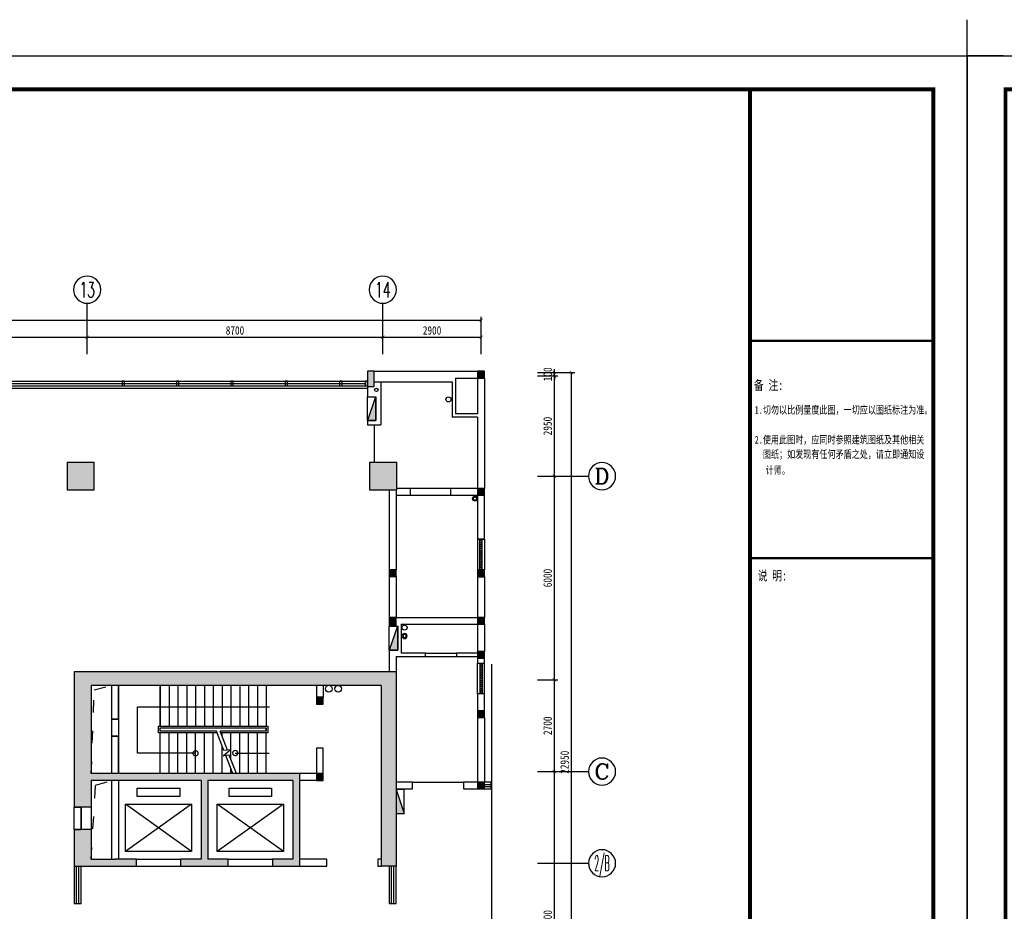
# Model space of a CAD drawing. Header units: millimetres. Extents: x -539149 to -534375, y 505028 to 505469.
# Tile 12 of 135: x -538229 to -537939, y 505207 to 505469. Entities that reach past the tile are written whole.
import ezdxf
from ezdxf.enums import TextEntityAlignment as Align

# ---------------------------------------------------------------- set-up
doc = ezdxf.new("R2010")
doc.units = ezdxf.units.MM
doc.header["$LTSCALE"] = 10
for name, pattern in [('ACAD_ISO03W100', [30, 12, -18]), ('CONTINOUS', [0]), ('DASH', [0.35, 0.25, -0.1])]:
    doc.linetypes.add(name, pattern=pattern)
doc.layers.get('Defpoints').update_dxf_attribs({"color": 8})
for name, color, linetype in [('-排水立管', 41, 'Continuous'), ('-消火栓', 242, 'Continuous'), ('-雨水立管', 113, 'Continuous'), ('A-建筑-原墙体', 2, 'Continuous'), ('A-建筑-柱子、剪力墙', 251, 'Continuous'), ('A-建筑-楼梯', 9, 'Continuous'), ('A-建筑-窗户', 4, 'Continuous'), ('A-建筑-轴号', 3, 'Continuous'), ('A2图框$0$E-图框', 100, 'Continuous'), ('AXIS_TEXT', 50, 'Continuous'), ('B-平面-家具L', 30, 'Continuous'), ('B-平面-尺寸', 8, 'Continuous'), ('B-平面-门洞线', 8, 'Continuous'), ('E-填充', 251, 'Continuous'), ('WINDOW', 12, 'Continuous'), ('水管', 8, 'Continuous')]:
    doc.layers.add(name, color=color, linetype=linetype)
doc.layers.add('A-批量打印图层', color=251, linetype='Continuous', plot=False)
doc.layers.add('A2图框$0$图框外线', color=1, linetype='Continuous', plot=False)
doc.styles.add('_TCH_AXIS', font='COMPLEX', dxfattribs={"bigfont": 'GBCBIG'})
doc.styles.add('A2图框$0$宋体', font='txt', dxfattribs={"width": 0.75})
doc.styles.add('CCD_DIM', font='txt', dxfattribs={"width": 0.8})
doc.styles.add('COMPLEX', font='COMPLEX')
doc.styles.add('TXT', font='gbenor.shx', dxfattribs={"width": 0.7})
doc.dimstyles.new('1-1', dxfattribs={"dimscale": 0, "dimtxt": 2.5, "dimasz": 1, "dimexe": 1, "dimexo": 1, "dimgap": 0.75, "dimtad": 1, "dimdec": 0, "dimrnd": 0.005, "dimzin": 0, "dimdsep": 46, "dimtxsty": 'CCD_DIM', "dimblk": 'ARCHTICK', "dimcen": 0.13, "dimclrd": 44, "dimclre": 44, "dimclrt": 50, "dimadec": 0, "dimazin": 0, "dimtfac": 1, "dimtdec": 0, "dimtix": 1, "dimtmove": 2, "dimatfit": 3, "dimldrblk": 'HBA_Leader_Dot', "dimfxl": 5, "dimfxlon": 1, "dimtvp": 1, "dimtolj": 1, "dimtzin": 0, "dimarcsym": 0})
doc.dimstyles.new('HAHD-1', dxfattribs={"dimtxt": 2.5, "dimasz": 2, "dimexe": 1, "dimexo": 0, "dimgap": 0.3, "dimtad": 1, "dimdec": 0, "dimzin": 0, "dimdsep": 46, "dimtxsty": 'TXT', "dimblk": 'DOTSMALL', "dimcen": 0.09, "dimclrd": 8, "dimclre": 8, "dimclrt": 256, "dimadec": 0, "dimazin": 0, "dimtfac": 1, "dimtdec": 0, "dimtix": 1, "dimtofl": 0, "dimtmove": 2, "dimatfit": 3, "dimldrblk": 'DOTSMALL', "dimfxl": 1, "dimtolj": 1, "dimtzin": 0, "dimarcsym": 0})

# ---------------------------------------------------------------- blocks, each defined once
blk = doc.blocks.new('A2图框')
at = {"layer": 'A2图框$0$E-图框', "color": 4, "const_width": 1.13}
blk.add_lwpolyline([(-363.4, 295.3), (209.38, 295.3), (209.38, -104.9), (-363.4, -104.9)], close=True, dxfattribs=at)
at = {"layer": 'A2图框$0$E-图框', "color": 4}
for points, const_width in [([(155.38, 295.3), (155.38, -104.9)], 1.13), ([(155.38, 221.23), (209.38, 221.23)], 0.707), ([(155.38, 157.24), (209.38, 157.24)], 0.707)]:
    blk.add_lwpolyline(points, dxfattribs=dict(at, const_width=const_width))
at = {"layer": 'A2图框$0$图框外线', "color": 1}
for points in [[(-385.32, 305.2), (-374.72, 305.2), (-374.72, 315.8)], [(229.89, 305.2), (219.28, 305.2), (219.28, 315.8)]]:
    blk.add_lwpolyline(points, dxfattribs=at)
blk.add_lwpolyline([(-374.72, 305.2), (219.28, 305.2), (219.28, -114.8), (-374.72, -114.8)], close=True, dxfattribs=at)
blk.add_lwpolyline([(-374.72, 305.2), (219.28, 305.2), (219.28, -114.8), (-374.72, -114.8)], close=True, dxfattribs=at)
blk.add_lwpolyline([(-374.72, 305.2), (219.28, 305.2), (219.28, -114.8), (-374.72, -114.8)], close=True, dxfattribs=at)
at = {"layer": 'A2图框$0$E-图框', "color": 4, "linetype": 'Continuous', "style": 'A2图框$0$宋体', "width": 0.75}
for s, height, p in [('备 注:', 2.828, (156.54, 206.76)), ('1.切勿以比例量度此图，一切应以图纸标注为准。', 2.2626, (156.77, 199.76)), ('2.使用此图时，应同时参照建筑图纸及其他相关', 2.2626, (156.77, 190.97)), ('  图纸；如发现有任何矛盾之处，请立即通知设', 2.2626, (156.77, 186.71)), ('计师。', 2.263, (160.02, 182)), ('说 明:', 2.828, (157.67, 150.68))]:
    blk.add_text(s, height=height, dxfattribs=at).set_placement(p)
blk = doc.blocks.new('$TwtSys$00000434')
for p, q in [((-0.5, 0.5), (-0.5, -0.5)), ((-0.5, -0.5), (0.5, 0.5)), ((0.5, 0.5), (-0.5, 0.5)), ((0.5, -0.5), (0.5, 0.5)), ((-0.5, -0.5), (0.5, -0.5))]:
    blk.add_line(p, q)
blk.add_solid([(0.5, -0.5), (0.5, 0.5), (-0.5, -0.5)])
blk = doc.blocks.new('YL')
at = {"layer": '水管'}
for radius in [75, 50]:
    blk.add_circle((0, 0), radius, dxfattribs=at)
blk = doc.blocks.new('WL')
at = {"layer": '-排水立管'}
for radius in [75, 50]:
    blk.add_circle((0, 0), radius, dxfattribs=at)
blk = doc.blocks.new('_ArchTick')
at = {"color": 0, "linetype": 'ByBlock', "const_width": 0.15}
blk.add_lwpolyline([(-0.5, -0.5), (0.5, 0.5)], dxfattribs=at)
blk = doc.blocks.new('HBA_Leader_Dot')
at = {"color": 0, "linetype": 'ByBlock'}
blk.add_line((-5, 0), (-10, 0), dxfattribs=at)
at = {"color": 0, "linetype": 'ByBlock', "const_width": 5}
blk.add_lwpolyline([(-2.5, 0, 1), (2.5, 0, 1)], format="xyb", close=True, dxfattribs=at)
blk = doc.blocks.new('*D789')
at = {"layer": 'B-平面-尺寸', "color": 44, "lineweight": -2, "ltscale": 0.01, "transparency": 16777216}
for p, q in [((-538076.39, 505365.2), (-538070.39, 505365.2)), ((-538076.39, 505364.2), (-538070.39, 505364.2)), ((-538071.39, 505365.2), (-538071.39, 505366.2)), ((-538071.39, 505364.2), (-538071.39, 505365.2)), ((-538071.39, 505364.2), (-538071.39, 505363.2))]:
    blk.add_line(p, q, dxfattribs=at)
at = {"layer": 'Defpoints', "color": 0, "ltscale": 0.01, "transparency": 16777216}
for p in [(-538081.39, 505365.2), (-538081.39, 505364.2), (-538071.39, 505365.2)]:
    blk.add_point(p, dxfattribs=at)
at = {"layer": 'B-平面-尺寸', "color": 44, "lineweight": -2, "ltscale": 0.01, "transparency": 16777216}
for p, rotation in [((-538071.39, 505365.2), 270), ((-538071.39, 505364.2), 90)]:
    blk.add_blockref('_ArchTick', p, dxfattribs=dict(at, rotation=rotation))
at = {"layer": 'B-平面-尺寸', "color": 50, "ltscale": 0.01, "transparency": 16777216, "insert": (-538073.39, 505364.7), "char_height": 2.5, "attachment_point": 5, "rotation": 90, "style": 'CCD_DIM'}
blk.add_mtext('\\A1;100', dxfattribs=at)
blk = doc.blocks.new('_FZH')
at = {"layer": 'A-建筑-原墙体'}
blk.add_lwpolyline([(-0.5, -0.5), (0.5, -0.5), (0.5, 0.5), (-0.5, 0.5)], close=True, dxfattribs=at)
at = {"layer": 'A-建筑-柱子、剪力墙'}
blk.add_solid([(-0.5, -0.5), (0.5, -0.5), (-0.5, 0.5), (0.5, 0.5)], dxfattribs=at)
blk = doc.blocks.new('_DOTSMALL')
at = {"color": 0, "linetype": 'ByBlock', "const_width": 0.5}
blk.add_lwpolyline([(-0.0625, 0, 1), (0.0625, 0, 1)], format="xyb", close=True, dxfattribs=at)
blk = doc.blocks.new('_AXISO')
blk.add_circle((0, 0), 0.5)
at = {"layer": 'AXIS_TEXT', "style": 'COMPLEX', "width": 1.041667}
blk.add_attdef('A', text='', height=0.56, dxfattribs=at).set_placement((-0.25, -0.28), (0.25, -0.28), align=Align.FIT)

msp = doc.modelspace()

# ---------------------------------------------------------------- hatches: boundary and pattern name
at = {"layer": 'E-填充', "ltscale": 0.01}
for points in [[(-538126.416, 505365.599), (-538126.416, 505361.099), (-538124.416, 505361.099), (-538124.416, 505365.599)], [(-538094.016, 505365.599), (-538094.016, 505363.599), (-538092.016, 505363.599), (-538092.016, 505365.599)], [(-538094.016, 505331.099), (-538094.016, 505329.099), (-538092.016, 505329.099), (-538092.016, 505331.099)], [(-538120.016, 505307.103), (-538120.016, 505305.103), (-538118.016, 505305.103), (-538118.016, 505307.103)], [(-538094.016, 505307.097), (-538094.016, 505305.097), (-538092.016, 505305.097), (-538092.016, 505307.097)], [(-538120.016, 505293.099), (-538120.016, 505290.499), (-538118.016, 505290.499), (-538118.016, 505293.099)], [(-538094.016, 505293.099), (-538094.016, 505291.099), (-538092.016, 505291.099), (-538092.016, 505293.099)], [(-538094.016, 505283.099), (-538094.016, 505281.099), (-538092.016, 505281.099), (-538092.016, 505283.099)], [(-538207.716, 505273.099), (-538212.716, 505277.099), (-538212.716, 505246.099), (-538209.383, 505246.099), (-538207.716, 505247.099)], [(-538200.716, 505273.099), (-538200.716, 505277.099), (-538212.716, 505277.099), (-538207.716, 505273.099)], [(-538118.016, 505273.099), (-538118.016, 505277.099), (-538201.416, 505277.099), (-538201.416, 505273.099)], [(-538122.423, 505273.099), (-538122.41, 505219.899), (-538118.016, 505219.899), (-538118.029, 505273.099)], [(-538141.416, 505269.599), (-538141.416, 505267.599), (-538139.416, 505267.599), (-538139.416, 505269.599)], [(-538094.016, 505265.599), (-538094.016, 505263.599), (-538092.016, 505263.599), (-538092.016, 505265.599)], [(-538209.383, 505246.099), (-538212.716, 505246.099), (-538212.716, 505237.199), (-538207.716, 505237.199), (-538207.716, 505245.099)], [(-538200.716, 505245.099), (-538200.716, 505247.099), (-538207.716, 505247.099), (-538209.383, 505246.099), (-538207.716, 505245.099)], [(-538174.416, 505245.765), (-538174.416, 505247.099), (-538201.416, 505247.099), (-538201.416, 505245.099), (-538175.416, 505245.099)], [(-538174.417, 505245.765), (-538175.416, 505245.099), (-538175.416, 505221.899), (-538174.416, 505221.232), (-538173.416, 505221.899), (-538173.416, 505245.099)], [(-538148.416, 505245.099), (-538146.416, 505247.099), (-538174.416, 505247.099), (-538174.416, 505245.765), (-538173.416, 505245.099)], [(-538146.416, 505247.099), (-538148.416, 505245.099), (-538148.416, 505221.899), (-538146.416, 505219.899)], [(-538141.416, 505247.099), (-538141.416, 505245.099), (-538139.416, 505245.099), (-538139.416, 505247.099)], [(-538094.016, 505244.599), (-538094.016, 505242.599), (-538092.016, 505242.599), (-538092.016, 505244.599)], [(-538212.716, 505230.699), (-538212.716, 505219.899), (-538207.716, 505221.899), (-538207.716, 505230.699)], [(-538207.716, 505221.899), (-538212.716, 505219.899), (-538200.716, 505219.899), (-538200.716, 505221.899)], [(-538201.416, 505219.899), (-538194.416, 505219.899), (-538194.416, 505221.899), (-538201.416, 505221.899)], [(-538175.416, 505221.899), (-538181.416, 505221.899), (-538181.416, 505219.899), (-538174.416, 505219.899), (-538174.416, 505221.232)], [(-538174.416, 505219.899), (-538167.416, 505219.899), (-538167.416, 505221.899), (-538173.416, 505221.899), (-538174.416, 505221.232)], [(-538148.416, 505221.899), (-538154.416, 505221.899), (-538154.416, 505219.899), (-538146.416, 505219.899)]]:
    msp.add_hatch(color=256, dxfattribs=at).paths.add_polyline_path(points)

# ---------------------------------------------------------------- linework, layer by layer
at = {"color": 8, "ltscale": 0.005}
msp.add_line((-538194.123, 505266.75, 0.069), (-538155.212, 505266.75, 0.069), dxfattribs=at)
at = {"ltscale": 0.01}
msp.add_line((-538207.716, 505237.199, 0.069), (-538207.716, 505230.699, 0.069), dxfattribs=at)
at = {"color": 8, "linetype": 'ACAD_ISO03W100', "ltscale": 0.03, "elevation": 0.069}
for points in [[(-538207.716, 505247.099), (-538206.872, 505271.824), (-538201.716, 505273.099)], [(-538207.716, 505221.899), (-538206.478, 505243.692), (-538201.716, 505245.099)]]:
    msp.add_lwpolyline(points, dxfattribs=at)
at = {"layer": 'A-建筑-原墙体', "ltscale": 0.01}
for p, q in [((-538126.416, 505365.599, 0.069), (-538126.416, 505361.099, 0.069)), ((-538124.416, 505365.599, 0.069), (-538126.416, 505365.599, 0.069)), ((-538124.416, 505365.599, 0.069), (-538100.916, 505365.599, 0.069)), ((-538124.416, 505361.099, 0.069), (-538124.416, 505365.599, 0.069)), ((-538100.916, 505365.599, 0.069), (-538094.016, 505365.599, 0.069)), ((-538094.016, 505365.599, 0.069), (-538094.016, 505363.599, 0.069)), ((-538092.016, 505365.599, 0.069), (-538094.016, 505365.599, 0.069)), ((-538092.016, 505363.599, 0.069), (-538092.016, 505365.599, 0.069)), ((-538126.416, 505361.099, 0.069), (-538124.416, 505361.099, 0.069)), ((-538126.416, 505361.099, 0.069), (-538126.416, 505358.099, 0.069)), ((-538124.416, 505362.499, 0.069), (-538101.516, 505362.499, 0.069)), ((-538122.516, 505362.499, 0.069), (-538122.516, 505349.799, 0.069)), ((-538101.516, 505362.499, 0.069), (-538101.516, 505352.099, 0.069)), ((-538100.516, 505363.599, 0.069), (-538100.516, 505353.099, 0.069)), ((-538100.516, 505363.599, 0.069), (-538094.016, 505363.599, 0.069)), ((-538094.016, 505363.599, 0.069), (-538094.016, 505353.099, 0.069)), ((-538094.016, 505363.599, 0.069), (-538092.016, 505363.599, 0.069)), ((-538092.016, 505363.599, 0.069), (-538092.016, 505352.599, 0.069)), ((-538126.416, 505358.099, 0.069), (-538123.916, 505358.099, 0.069)), ((-538123.916, 505358.099, 0.069), (-538123.916, 505351.099, 0.069)), ((-538094.016, 505353.099, 0.069), (-538100.516, 505353.099, 0.069)), ((-538092.016, 505352.599, 0.069), (-538092.016, 505331.099, 0.069)), ((-538126.416, 505351.099, 0.069), (-538123.916, 505351.099, 0.069)), ((-538126.416, 505351.099, 0.069), (-538126.416, 505349.799, 0.069)), ((-538126.416, 505349.799, 0.069), (-538122.516, 505349.799, 0.069)), ((-538094.016, 505352.099, 0.069), (-538101.516, 505352.099, 0.069)), ((-538094.016, 505352.099, 0.069), (-538094.016, 505331.099, 0.069)), ((-538120.016, 505330.699, 0.069), (-538120.016, 505307.103, 0.069)), ((-538118.016, 505330.699, 0.069), (-538118.016, 505307.103, 0.069)), ((-538118.016, 505329.099, 0.069), (-538113.716, 505329.099, 0.069)), ((-538113.716, 505331.099, 0.069), (-538117.816, 505331.099, 0.069)), ((-538113.716, 505329.099, 0.069), (-538113.716, 505331.099, 0.069)), ((-538094.016, 505331.099, 0.069), (-538102.016, 505331.099, 0.069)), ((-538102.016, 505331.099, 0.069), (-538102.016, 505329.099, 0.069)), ((-538102.016, 505329.099, 0.069), (-538094.016, 505329.099, 0.069)), ((-538094.016, 505331.099, 0.069), (-538094.016, 505329.099, 0.069)), ((-538092.016, 505331.099, 0.069), (-538094.016, 505331.099, 0.069)), ((-538094.016, 505329.099, 0.069), (-538094.016, 505316.097, 0.069)), ((-538094.016, 505329.099, 0.069), (-538092.016, 505329.099, 0.069)), ((-538092.016, 505329.099, 0.069), (-538092.016, 505331.099, 0.069)), ((-538092.016, 505316.097, 0.069), (-538092.016, 505329.099, 0.069)), ((-538094.016, 505316.097, 0.069), (-538092.016, 505316.097, 0.069)), ((-538120.016, 505307.103, 0.069), (-538120.016, 505305.103, 0.069)), ((-538118.016, 505307.103, 0.069), (-538120.016, 505307.103, 0.069)), ((-538118.016, 505305.103, 0.069), (-538118.016, 505307.103, 0.069)), ((-538094.016, 505307.097, 0.069), (-538094.016, 505305.097, 0.069)), ((-538092.016, 505307.097, 0.069), (-538094.016, 505307.097, 0.069)), ((-538092.016, 505305.097, 0.069), (-538092.016, 505307.097, 0.069)), ((-538120.016, 505305.103, 0.069), (-538118.016, 505305.103, 0.069)), ((-538120.016, 505305.103, 0.069), (-538120.016, 505293.099, 0.069)), ((-538118.016, 505305.103, 0.069), (-538118.016, 505293.099, 0.069)), ((-538094.016, 505305.097, 0.069), (-538092.016, 505305.097, 0.069)), ((-538094.016, 505305.097, 0.069), (-538094.016, 505293.099, 0.069)), ((-538092.016, 505305.097, 0.069), (-538092.016, 505293.099, 0.069)), ((-538120.016, 505293.099, 0.069), (-538120.016, 505290.499, 0.069)), ((-538118.016, 505293.099, 0.069), (-538120.016, 505293.099, 0.069)), ((-538118.016, 505293.099, 0.069), (-538117.016, 505293.099, 0.069)), ((-538118.016, 505290.499, 0.069), (-538118.016, 505293.099, 0.069)), ((-538117.016, 505293.099, 0.069), (-538094.016, 505293.099, 0.069)), ((-538094.016, 505293.099, 0.069), (-538094.016, 505291.099, 0.069)), ((-538092.016, 505293.099, 0.069), (-538094.016, 505293.099, 0.069)), ((-538092.016, 505291.099, 0.069), (-538092.016, 505293.099, 0.069)), ((-538120.016, 505290.499, 0.069), (-538118.016, 505290.499, 0.069)), ((-538118.016, 505290.499, 0.069), (-538117.516, 505290.499, 0.069)), ((-538117.516, 505290.499, 0.069), (-538117.516, 505283.499, 0.069)), ((-538116.516, 505291.099, 0.069), (-538116.516, 505282.573, 0.069)), ((-538116.516, 505291.099, 0.069), (-538094.016, 505291.099, 0.069)), ((-538094.016, 505291.099, 0.069), (-538094.016, 505283.099, 0.069)), ((-538094.016, 505291.099, 0.069), (-538092.016, 505291.099, 0.069)), ((-538092.016, 505291.099, 0.069), (-538092.016, 505283.099, 0.069)), ((-538120.016, 505283.499, 0.069), (-538117.516, 505283.499, 0.069)), ((-538120.016, 505283.499, 0.069), (-538120.016, 505277.099, 0.069)), ((-538094.016, 505283.099, 0.069), (-538094.016, 505281.099, 0.069)), ((-538092.016, 505283.099, 0.069), (-538094.016, 505283.099, 0.069)), ((-538092.016, 505281.099, 0.069), (-538092.016, 505283.099, 0.069)), ((-538118.016, 505281.573, 0.069), (-538116.516, 505281.573, 0.069)), ((-538118.016, 505281.573, 0.069), (-538118.016, 505277.099, 0.069)), ((-538109.355, 505282.573, 0.069), (-538116.516, 505282.573, 0.069)), ((-538116.516, 505281.573, 0.069), (-538109.355, 505281.573, 0.069)), ((-538109.355, 505281.573, 0.069), (-538109.355, 505282.573, 0.069)), ((-538094.016, 505282.573, 0.069), (-538100.178, 505282.573, 0.069)), ((-538100.178, 505282.573, 0.069), (-538100.178, 505281.573, 0.069)), ((-538100.178, 505281.573, 0.069), (-538094.016, 505281.573, 0.069)), ((-538094.016, 505281.099, 0.069), (-538092.016, 505281.099, 0.069)), ((-538094.016, 505281.099, 0.069), (-538094.016, 505279.599, 0.069)), ((-538092.016, 505279.599, 0.069), (-538092.016, 505281.099, 0.069)), ((-538212.716, 505277.099, 0.069), (-538212.716, 505237.199, 0.069)), ((-538140.416, 505277.099, 0.069), (-538212.716, 505277.099, 0.069)), ((-538118.016, 505277.099, 0.069), (-538140.416, 505277.099, 0.069)), ((-538118.016, 505277.099, 0.069), (-538118.016, 505243.599, 0.069)), ((-538207.716, 505273.099, 0.069), (-538207.716, 505247.099, 0.069)), ((-538200.716, 505273.099, 0.069), (-538207.716, 505273.099, 0.069)), ((-538201.716, 505273.099, 0.069), (-538201.716, 505263.099, 0.069)), ((-538140.416, 505273.099, 0.069), (-538200.716, 505273.099, 0.069)), ((-538199.716, 505263.099, 0.069), (-538199.716, 505273.099, 0.069)), ((-538141.416, 505273.099, 0.069), (-538141.416, 505269.599, 0.069)), ((-538122.416, 505273.099, 0.069), (-538140.416, 505273.099, 0.069)), ((-538139.416, 505273.099, 0.069), (-538139.416, 505269.599, 0.069)), ((-538122.416, 505273.099, 0.069), (-538122.416, 505243.599, 0.069)), ((-538141.416, 505269.599, 0.069), (-538141.416, 505267.599, 0.069)), ((-538139.416, 505269.599, 0.069), (-538141.416, 505269.599, 0.069)), ((-538139.416, 505267.599, 0.069), (-538139.416, 505269.599, 0.069)), ((-538094.016, 505270.599, 0.069), (-538094.016, 505265.599, 0.069)), ((-538092.016, 505265.599, 0.069), (-538092.016, 505270.599, 0.069)), ((-538141.416, 505267.599, 0.069), (-538139.416, 505267.599, 0.069)), ((-538094.016, 505265.599, 0.069), (-538094.016, 505263.599, 0.069)), ((-538092.016, 505265.599, 0.069), (-538094.016, 505265.599, 0.069)), ((-538092.016, 505263.599, 0.069), (-538092.016, 505265.599, 0.069)), ((-538201.716, 505263.099, 0.069), (-538199.716, 505263.099, 0.069)), ((-538094.016, 505263.599, 0.069), (-538092.016, 505263.599, 0.069)), ((-538094.016, 505263.599, 0.069), (-538094.016, 505244.599, 0.069)), ((-538092.016, 505263.599, 0.069), (-538092.016, 505244.599, 0.069)), ((-538199.716, 505258.099, 0.069), (-538201.716, 505258.099, 0.069)), ((-538201.716, 505258.099, 0.069), (-538201.716, 505247.099, 0.069)), ((-538199.716, 505247.099, 0.069), (-538199.716, 505258.099, 0.069)), ((-538139.416, 505254.599, 0.069), (-538141.416, 505254.599, 0.069)), ((-538141.416, 505254.599, 0.069), (-538141.416, 505247.099, 0.069)), ((-538139.416, 505247.099, 0.069), (-538139.416, 505254.599, 0.069)), ((-538200.716, 505247.099, 0.069), (-538207.716, 505247.099, 0.069)), ((-538200.716, 505245.099, 0.069), (-538207.716, 505245.099, 0.069)), ((-538207.716, 505245.099, 0.069), (-538207.716, 505237.199, 0.069)), ((-538201.716, 505245.099, 0.069), (-538201.716, 505221.899, 0.069)), ((-538174.416, 505247.099, 0.069), (-538200.716, 505247.099, 0.069)), ((-538175.416, 505245.099, 0.069), (-538200.716, 505245.099, 0.069)), ((-538199.716, 505245.099, 0.069), (-538199.716, 505221.899, 0.069)), ((-538175.416, 505245.099, 0.069), (-538175.416, 505221.899, 0.069)), ((-538146.416, 505247.099, 0.069), (-538174.416, 505247.099, 0.069)), ((-538173.416, 505245.099, 0.069), (-538173.416, 505221.899, 0.069)), ((-538148.416, 505245.099, 0.069), (-538173.416, 505245.099, 0.069)), ((-538148.416, 505245.099, 0.069), (-538148.416, 505221.899, 0.069)), ((-538146.416, 505247.099, 0.069), (-538146.416, 505219.899, 0.069)), ((-538141.416, 505247.099, 0.069), (-538146.416, 505247.099, 0.069)), ((-538141.416, 505245.099, 0.069), (-538146.416, 505245.099, 0.069)), ((-538141.416, 505247.099, 0.069), (-538141.416, 505245.099, 0.069)), ((-538139.416, 505247.099, 0.069), (-538141.416, 505247.099, 0.069)), ((-538141.416, 505245.099, 0.069), (-538139.416, 505245.099, 0.069)), ((-538139.416, 505245.099, 0.069), (-538139.416, 505247.099, 0.069)), ((-538122.416, 505243.599, 0.069), (-538122.416, 505219.899, 0.069)), ((-538113.173, 505244.599, 0.069), (-538118.016, 505244.599, 0.069)), ((-538118.016, 505243.599, 0.069), (-538118.016, 505219.899, 0.069)), ((-538118.016, 505242.599, 0.069), (-538113.173, 505242.599, 0.069)), ((-538113.173, 505242.599, 0.069), (-538113.173, 505244.599, 0.069)), ((-538094.016, 505244.599, 0.069), (-538098.173, 505244.599, 0.069)), ((-538098.173, 505244.599, 0.069), (-538098.173, 505242.599, 0.069)), ((-538098.173, 505242.599, 0.069), (-538094.016, 505242.599, 0.069)), ((-538094.016, 505244.599, 0.069), (-538094.016, 505242.599, 0.069)), ((-538092.016, 505244.599, 0.069), (-538094.016, 505244.599, 0.069)), ((-538094.016, 505242.599, 0.069), (-538092.016, 505242.599, 0.069)), ((-538092.016, 505242.599, 0.069), (-538092.016, 505244.599, 0.069)), ((-538210.716, 505237.199, 0.069), (-538212.716, 505237.199, 0.069)), ((-538212.716, 505230.699, 0.069), (-538212.716, 505237.199, 0.069)), ((-538212.716, 505237.199, 0.069), (-538210.716, 505237.199, 0.069)), ((-538207.716, 505237.199, 0.069), (-538212.716, 505237.199, 0.069)), ((-538210.716, 505237.199, 0.069), (-538210.716, 505230.699, 0.069)), ((-538212.716, 505230.699, 0.069), (-538212.716, 505219.899, 0.069)), ((-538207.716, 505230.699, 0.069), (-538212.716, 505230.699, 0.069)), ((-538210.716, 505230.699, 0.069), (-538212.716, 505230.699, 0.069)), ((-538210.716, 505230.699, 0.069), (-538212.716, 505230.699, 0.069)), ((-538207.716, 505230.699, 0.069), (-538207.716, 505221.899, 0.069)), ((-538207.716, 505221.899, 0.069), (-538200.716, 505221.899, 0.069)), ((-538194.416, 505221.899, 0.069), (-538200.716, 505221.899, 0.069)), ((-538194.416, 505219.899, 0.069), (-538194.416, 505221.899, 0.069)), ((-538175.416, 505221.899, 0.069), (-538181.416, 505221.899, 0.069)), ((-538181.416, 505221.899, 0.069), (-538181.416, 505219.899, 0.069)), ((-538167.416, 505221.899, 0.069), (-538173.416, 505221.899, 0.069)), ((-538167.416, 505219.899, 0.069), (-538167.416, 505221.899, 0.069)), ((-538148.416, 505221.899, 0.069), (-538154.416, 505221.899, 0.069)), ((-538154.416, 505221.899, 0.069), (-538154.416, 505219.899, 0.069)), ((-538138.416, 505221.899, 0.069), (-538146.416, 505221.899, 0.069)), ((-538138.416, 505219.899, 0.069), (-538138.416, 505221.899, 0.069)), ((-538122.416, 505221.899, 0.069), (-538123.416, 505221.899, 0.069)), ((-538123.416, 505221.899, 0.069), (-538123.416, 505219.899, 0.069)), ((-538212.716, 505219.899, 0.069), (-538194.416, 505219.899, 0.069)), ((-538181.416, 505219.899, 0.069), (-538174.416, 505219.899, 0.069)), ((-538174.416, 505219.899, 0.069), (-538167.416, 505219.899, 0.069)), ((-538154.416, 505219.899, 0.069), (-538146.416, 505219.899, 0.069)), ((-538146.416, 505219.899, 0.069), (-538138.416, 505219.899, 0.069)), ((-538123.416, 505219.899, 0.069), (-538122.416, 505219.899, 0.069)), ((-538118.016, 505219.899, 0.069), (-538122.416, 505219.899, 0.069))]:
    msp.add_line(p, q, dxfattribs=at)
at = {"layer": 'A-建筑-原墙体', "color": 8, "ltscale": 0.01}
msp.add_lwpolyline([(-538089.916, 505279.376), (-538089.916, 505195.103), (-538083.281, 505193.614), (-538096.814, 505191.832), (-538089.916, 505190.644), (-538089.916, 505137.656)], dxfattribs=at)
at = {"layer": 'A-建筑-楼梯', "ltscale": 0.01}
for p, q in [((-538199.716, 505273.099, 0.069), (-538199.716, 505247.099, 0.069)), ((-538187.416, 505273.099, 0.069), (-538187.416, 505261.099, 0.069)), ((-538187.416, 505261.099, 0.069), (-538187.416, 505273.099, 0.069)), ((-538184.816, 505273.099, 0.069), (-538184.816, 505261.099, 0.069)), ((-538182.216, 505273.099, 0.069), (-538182.216, 505261.099, 0.069)), ((-538179.616, 505273.099, 0.069), (-538179.616, 505261.099, 0.069)), ((-538177.016, 505273.099, 0.069), (-538177.016, 505261.099, 0.069)), ((-538174.416, 505273.099, 0.069), (-538174.416, 505261.099, 0.069)), ((-538171.816, 505273.099, 0.069), (-538171.816, 505261.099, 0.069)), ((-538169.216, 505273.099, 0.069), (-538169.216, 505261.099, 0.069)), ((-538166.616, 505273.099, 0.069), (-538166.616, 505261.099, 0.069)), ((-538164.016, 505273.099, 0.069), (-538164.016, 505261.099, 0.069)), ((-538161.416, 505273.099, 0.069), (-538161.416, 505261.099, 0.069)), ((-538158.816, 505273.099, 0.069), (-538158.816, 505261.099, 0.069)), ((-538156.216, 505273.099, 0.069), (-538156.216, 505261.099, 0.069)), ((-538187.916, 505259.099, 0.069), (-538187.916, 505261.099, 0.069)), ((-538187.916, 505261.099, 0.069), (-538155.716, 505261.099, 0.069)), ((-538187.416, 505260.599, 0.069), (-538156.216, 505260.599, 0.069)), ((-538187.416, 505259.599, 0.069), (-538187.416, 505260.599, 0.069)), ((-538187.416, 505260.599, 0.069), (-538156.216, 505260.599, 0.069)), ((-538187.416, 505259.599, 0.069), (-538187.416, 505260.599, 0.069)), ((-538170.835, 505259.599, 0.069), (-538187.416, 505259.599, 0.069)), ((-538170.835, 505259.599, 0.069), (-538187.416, 505259.599, 0.069)), ((-538168.68, 505253.949, 0.069), (-538170.835, 505259.599, 0.069)), ((-538156.216, 505259.599, 0.069), (-538169.765, 505259.599, 0.069)), ((-538167.65, 505254.055, 0.069), (-538169.765, 505259.599, 0.069)), ((-538156.216, 505259.599, 0.069), (-538169.765, 505259.599, 0.069)), ((-538156.216, 505260.599, 0.069), (-538156.216, 505259.599, 0.069)), ((-538156.216, 505259.599, 0.069), (-538156.216, 505260.599, 0.069)), ((-538155.716, 505261.099, 0.069), (-538155.716, 505259.099, 0.069)), ((-538170.644, 505259.099, 0.069), (-538187.916, 505259.099, 0.069)), ((-538187.416, 505247.099, 0.069), (-538187.416, 505259.099, 0.069)), ((-538187.416, 505247.099, 0.069), (-538187.416, 505259.099, 0.069)), ((-538184.816, 505247.099, 0.069), (-538184.816, 505259.099, 0.069)), ((-538182.216, 505247.099, 0.069), (-538182.216, 505259.099, 0.069)), ((-538179.616, 505247.099, 0.069), (-538179.616, 505259.099, 0.069)), ((-538177.016, 505247.099, 0.069), (-538177.016, 505259.099, 0.069)), ((-538174.416, 505247.099, 0.069), (-538174.416, 505259.099, 0.069)), ((-538171.816, 505247.099, 0.069), (-538171.816, 505259.099, 0.069)), ((-538155.716, 505259.099, 0.069), (-538169.574, 505259.099, 0.069)), ((-538169.216, 505258.161, 0.069), (-538169.216, 505259.099, 0.069)), ((-538166.616, 505251.343, 0.069), (-538166.616, 505259.099, 0.069)), ((-538164.016, 505247.099, 0.069), (-538164.016, 505259.099, 0.069)), ((-538161.416, 505247.099, 0.069), (-538161.416, 505259.099, 0.069)), ((-538158.816, 505247.099, 0.069), (-538158.816, 505259.099, 0.069)), ((-538156.216, 505247.099, 0.069), (-538156.216, 505259.099, 0.069)), ((-538169.216, 505247.099, 0.069), (-538169.216, 505255.354, 0.069)), ((-538168.856, 505252.38, 0.069), (-538166.822, 505254.14, 0.069)), ((-538166.822, 505254.14, 0.069), (-538168.68, 505253.949, 0.069)), ((-538167.081, 505252.562, 0.069), (-538168.856, 505252.38, 0.069)), ((-538166.068, 505247.099, 0.069), (-538168.111, 505252.456, 0.069)), ((-538164.998, 505247.099, 0.069), (-538167.081, 505252.562, 0.069)), ((-538166.616, 505247.099, 0.069), (-538166.616, 505248.536, 0.069))]:
    msp.add_line(p, q, dxfattribs=at)
at = {"layer": 'A-建筑-楼梯', "linetype": 'CONTINOUS', "ltscale": 0.015}
for p, q in [((-538194.166, 505240.399, 0.069), (-538194.166, 505242.849, 0.069)), ((-538194.166, 505242.849, 0.069), (-538181.666, 505242.849, 0.069)), ((-538181.666, 505242.849, 0.069), (-538181.666, 505240.399, 0.069)), ((-538167.166, 505240.399, 0.069), (-538167.166, 505242.849, 0.069)), ((-538167.166, 505242.849, 0.069), (-538154.666, 505242.849, 0.069)), ((-538154.666, 505242.849, 0.069), (-538154.666, 505240.399, 0.069)), ((-538181.666, 505240.399, 0.069), (-538194.166, 505240.399, 0.069)), ((-538154.666, 505240.399, 0.069), (-538167.166, 505240.399, 0.069)), ((-538197.666, 505224.149, 0.069), (-538197.666, 505238.149, 0.069)), ((-538197.666, 505238.149, 0.069), (-538178.166, 505238.149, 0.069)), ((-538178.166, 505238.149, 0.069), (-538197.666, 505224.149, 0.069)), ((-538178.166, 505224.149, 0.069), (-538197.666, 505238.149, 0.069)), ((-538178.166, 505238.149, 0.069), (-538178.166, 505224.149, 0.069)), ((-538170.666, 505224.149, 0.069), (-538170.666, 505238.149, 0.069)), ((-538170.666, 505238.149, 0.069), (-538151.166, 505238.149, 0.069)), ((-538151.166, 505238.149, 0.069), (-538170.666, 505224.149, 0.069)), ((-538151.166, 505224.149, 0.069), (-538170.666, 505238.149, 0.069)), ((-538151.166, 505238.149, 0.069), (-538151.166, 505224.149, 0.069)), ((-538178.166, 505224.149, 0.069), (-538197.666, 505224.149, 0.069)), ((-538151.166, 505224.149, 0.069), (-538170.666, 505224.149, 0.069))]:
    msp.add_line(p, q, dxfattribs=at)
at = {"layer": 'A-建筑-窗户', "ltscale": 0.01}
for p, q in [((-538431.016, 505362.649, 0.069), (-538126.416, 505362.649, 0.069)), ((-538431.016, 505361.249, 0.069), (-538126.416, 505361.249, 0.069)), ((-538358.416, 505361.951, 0.069), (-538127.116, 505361.982, 0.069)), ((-538094.016, 505279.599, 0.069), (-538092.016, 505279.599, 0.069)), ((-538094.016, 505279.599, 0.069), (-538092.016, 505279.599, 0.069)), ((-538094.016, 505270.599, 0.069), (-538094.016, 505279.599, 0.069)), ((-538093.35, 505279.599, 0.069), (-538093.35, 505270.599, 0.069)), ((-538092.683, 505278.554, 0.069), (-538093.35, 505279.131, 0.069)), ((-538092.683, 505277.942, 0.069), (-538093.35, 505278.519, 0.069)), ((-538092.683, 505277.33, 0.069), (-538093.35, 505277.907, 0.069)), ((-538092.683, 505276.718, 0.069), (-538093.35, 505277.295, 0.069)), ((-538092.683, 505279.166, 0.069), (-538093.184, 505279.599, 0.069)), ((-538092.683, 505279.599, 0.069), (-538092.683, 505270.599, 0.069)), ((-538092.016, 505270.599, 0.069), (-538092.016, 505279.599, 0.069)), ((-538092.683, 505276.106, 0.069), (-538093.35, 505276.683, 0.069)), ((-538092.683, 505275.494, 0.069), (-538093.35, 505276.071, 0.069)), ((-538092.683, 505274.882, 0.069), (-538093.35, 505275.459, 0.069)), ((-538092.683, 505274.27, 0.069), (-538093.35, 505274.847, 0.069)), ((-538092.683, 505273.658, 0.069), (-538093.35, 505274.235, 0.069)), ((-538092.683, 505273.046, 0.069), (-538093.35, 505273.623, 0.069)), ((-538092.683, 505272.434, 0.069), (-538093.35, 505273.011, 0.069)), ((-538092.683, 505271.822, 0.069), (-538093.35, 505272.399, 0.069)), ((-538092.683, 505271.211, 0.069), (-538093.35, 505271.787, 0.069)), ((-538092.683, 505270.599, 0.069), (-538093.35, 505271.176, 0.069)), ((-538092.016, 505270.599, 0.069), (-538094.016, 505270.599, 0.069)), ((-538092.016, 505270.599, 0.069), (-538094.016, 505270.599, 0.069)), ((-538090.016, 505244.599, 0.069), (-538092.016, 505244.599, 0.069)), ((-538092.016, 505243.932, 0.069), (-538090.016, 505243.932, 0.069)), ((-538092.016, 505243.265, 0.069), (-538090.016, 505243.265, 0.069)), ((-538092.016, 505242.599, 0.069), (-538090.016, 505242.599, 0.069)), ((-538090.016, 505242.599, 0.069), (-538090.016, 505244.599, 0.069)), ((-538212.716, 505219.899, 0.069), (-538212.716, 505208.899, 0.069)), ((-538212.05, 505208.899, 0.069), (-538212.05, 505219.899, 0.069)), ((-538211.383, 505208.899, 0.069), (-538211.383, 505219.899, 0.069)), ((-538210.716, 505208.899, 0.069), (-538210.716, 505219.899, 0.069)), ((-538120.016, 505219.899, 0.069), (-538120.016, 505208.899, 0.069)), ((-538119.35, 505208.899, 0.069), (-538119.35, 505219.899, 0.069)), ((-538118.683, 505208.899, 0.069), (-538118.683, 505219.899, 0.069)), ((-538118.016, 505208.899, 0.069), (-538118.016, 505219.899, 0.069)), ((-538212.716, 505208.899, 0.069), (-538210.716, 505208.899, 0.069)), ((-538120.016, 505208.899, 0.069), (-538118.016, 505208.899, 0.069))]:
    msp.add_line(p, q, dxfattribs=at)
at = {"layer": 'A-建筑-窗户', "ltscale": 0.01, "extrusion": (0, 0, -1)}
for p, q in [((-538092.016, 505316.097, 0.069), (-538094.016, 505316.097, 0.069)), ((-538094.016, 505316.097, 0.069), (-538094.016, 505307.097, 0.069)), ((-538093.35, 505307.097, 0.069), (-538093.35, 505316.097, 0.069)), ((-538092.683, 505316.097, 0.069), (-538093.35, 505315.52, 0.069)), ((-538092.683, 505315.485, 0.069), (-538093.35, 505314.908, 0.069)), ((-538092.683, 505314.873, 0.069), (-538093.35, 505314.297, 0.069)), ((-538092.683, 505307.097, 0.069), (-538092.683, 505316.097, 0.069)), ((-538092.016, 505316.097, 0.069), (-538092.016, 505307.097, 0.069)), ((-538092.683, 505314.262, 0.069), (-538093.35, 505313.685, 0.069)), ((-538092.683, 505313.65, 0.069), (-538093.35, 505313.073, 0.069)), ((-538092.683, 505313.038, 0.069), (-538093.35, 505312.461, 0.069)), ((-538092.683, 505312.426, 0.069), (-538093.35, 505311.849, 0.069)), ((-538092.683, 505311.814, 0.069), (-538093.35, 505311.237, 0.069)), ((-538092.683, 505311.202, 0.069), (-538093.35, 505310.625, 0.069)), ((-538092.683, 505310.59, 0.069), (-538093.35, 505310.013, 0.069)), ((-538092.683, 505309.978, 0.069), (-538093.35, 505309.401, 0.069)), ((-538092.683, 505309.366, 0.069), (-538093.35, 505308.789, 0.069)), ((-538094.016, 505307.097, 0.069), (-538092.016, 505307.097, 0.069)), ((-538092.683, 505308.754, 0.069), (-538093.35, 505308.177, 0.069)), ((-538092.683, 505308.142, 0.069), (-538093.35, 505307.565, 0.069)), ((-538092.683, 505307.53, 0.069), (-538093.184, 505307.097, 0.069))]:
    msp.add_line(p, q, dxfattribs=at)
at = {"layer": 'A-建筑-窗户', "ltscale": 0.01, "elevation": 0.069}
for points in [[(-538198.616, 505361.249), (-538197.916, 505361.249), (-538197.916, 505362.649), (-538198.616, 505362.649)], [(-538182.616, 505361.249), (-538181.916, 505361.249), (-538181.916, 505362.649), (-538182.616, 505362.649)], [(-538166.616, 505361.249), (-538165.916, 505361.249), (-538165.916, 505362.649), (-538166.616, 505362.649)], [(-538150.616, 505361.249), (-538149.916, 505361.249), (-538149.916, 505362.649), (-538150.616, 505362.649)], [(-538134.616, 505361.249), (-538133.916, 505361.249), (-538133.916, 505362.649), (-538134.616, 505362.649)], [(-538127.116, 505361.249), (-538126.416, 505361.249), (-538126.416, 505362.649), (-538127.116, 505362.649)]]:
    msp.add_lwpolyline(points, close=True, dxfattribs=at)
at = {"layer": 'A-建筑-轴号', "ltscale": 0.01}
for p, q in [((-538208.916, 505370.599, 0.069), (-538208.916, 505385.599, 0.069)), ((-538121.916, 505370.599, 0.069), (-538121.916, 505385.599, 0.069)), ((-538076.394, 505334.699, 0.069), (-538061.394, 505334.699, 0.069)), ((-538076.394, 505247.699, 0.069), (-538061.394, 505247.699, 0.069)), ((-538076.394, 505220.699, 0.069), (-538061.394, 505220.699, 0.069))]:
    msp.add_line(p, q, dxfattribs=at)
at = {"layer": 'A-批量打印图层'}
for points in [[(-538543.961, 505458.51), (-537949.961, 505458.51), (-537949.961, 505038.51), (-538543.961, 505038.51)], [(-537949.961, 505458.51), (-537355.961, 505458.51), (-537355.961, 505038.51), (-537949.961, 505038.51)]]:
    msp.add_lwpolyline(points, close=True, dxfattribs=at)
at = {"layer": 'B-平面-家具L', "ltscale": 0.01}
msp.add_line((-538381.416, 505360.599, 0.069), (-538126.416, 505360.599, 0.069), dxfattribs=at)
at = {"layer": 'B-平面-门洞线', "ltscale": 0.01}
for p, q in [((-538124.466, 505349.799, 0.069), (-538124.466, 505338.699, 0.069)), ((-538102.016, 505331.099, 0.069), (-538113.716, 505331.099, 0.069)), ((-538113.716, 505329.099, 0.069), (-538102.016, 505329.099, 0.069))]:
    msp.add_line(p, q, dxfattribs=at)
at = {"layer": 'B-平面-门洞线', "color": 8, "ltscale": 0.01}
for p, q in [((-538109.355, 505282.573, 0.069), (-538100.178, 505282.573, 0.069)), ((-538109.355, 505281.573, 0.069), (-538100.178, 505281.573, 0.069)), ((-538199.716, 505263.099, 0.069), (-538201.716, 505263.099, 0.069)), ((-538201.716, 505263.099, 0.069), (-538201.716, 505258.099, 0.069)), ((-538199.716, 505263.099, 0.069), (-538199.716, 505258.099, 0.069)), ((-538201.716, 505258.099, 0.069), (-538199.716, 505258.099, 0.069)), ((-538113.173, 505244.599, 0.069), (-538098.173, 505244.599, 0.069)), ((-538212.716, 505230.699, 0.069), (-538212.716, 505237.199, 0.069)), ((-538210.716, 505230.699, 0.069), (-538210.716, 505237.199, 0.069)), ((-538194.416, 505221.899, 0.069), (-538181.416, 505221.899, 0.069)), ((-538167.416, 505221.899, 0.069), (-538154.416, 505221.899, 0.069)), ((-538194.416, 505219.899, 0.069), (-538181.416, 505219.899, 0.069)), ((-538167.416, 505219.899, 0.069), (-538154.416, 505219.899, 0.069))]:
    msp.add_line(p, q, dxfattribs=at)
at = {"layer": 'Defpoints', "linetype": 'Continuous', "ltscale": 0.5}
msp.add_lwpolyline([(-538532.648, 505053.909), (-538013.86, 505053.909), (-538013.86, 505448.611), (-538532.648, 505448.611)], close=True, dxfattribs=at)
at = {"layer": 'WINDOW', "linetype": 'DASH', "ltscale": 0.01}
for p, q in [((-538210.716, 505237.199, 0.069), (-538212.716, 505237.199, 0.069)), ((-538210.716, 505237.199, 0.069), (-538212.716, 505237.199, 0.069)), ((-538212.716, 505230.699, 0.069), (-538210.716, 505230.699, 0.069))]:
    msp.add_line(p, q, dxfattribs=at)
at = {"layer": 'WINDOW', "ltscale": 0.01}
for p, q in [((-538212.716, 505230.699, 0.069), (-538212.716, 505237.199, 0.069)), ((-538210.716, 505230.699, 0.069), (-538210.716, 505237.199, 0.069)), ((-538118.016, 505219.899, 0.069), (-538120.016, 505219.899, 0.069))]:
    msp.add_line(p, q, dxfattribs=at)
at = {"layer": '水管', "ltscale": 0.01}
for centre, radius in [((-538123.815, 505360.091, 0.069), 0.5), ((-538102.566, 505357.299, 0.069), 0.75), ((-538115.516, 505290.099, 0.069), 0.75), ((-538137.797, 505272.108, 0.069), 1), ((-538135.055, 505272.098, 0.069), 1)]:
    msp.add_circle(centre, radius, dxfattribs=at)

# ---------------------------------------------------------------- block references
at = {"layer": '-消火栓', "ltscale": 0.01, "yscale": 2.4}
for p, xscale, zscale, rotation in [((-538125.216, 505354.599, 0.069), -7.000000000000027, 7, 89.9999949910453), ((-538118.816, 505286.999, 0.069), -7.000000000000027, 7, 89.9999949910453), ((-538116.816, 505238.899, 0.069), 7.000000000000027, 7.000000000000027, 270.0000050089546)]:
    msp.add_blockref('$TwtSys$00000434', p, dxfattribs=dict(at, xscale=xscale, zscale=zscale, rotation=rotation))
at = {"layer": '-雨水立管', "ltscale": 0.01, "xscale": -0.009999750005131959, "yscale": 0.009999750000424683, "zscale": 0.01, "rotation": 304.4282512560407}
msp.add_blockref('YL', (-538115.516, 505287.599, 0.069), dxfattribs=at)
msp.add_blockref('YL', (-538115.516, 505287.599, 0.069), dxfattribs=at)
at = {"layer": 'A-建筑-原墙体', "ltscale": 0.01, "xscale": 8, "yscale": 8, "zscale": 8}
for p in [(-538210.816, 505334.699, 0.069), (-538121.816, 505334.699, 0.069)]:
    msp.add_blockref('_FZH', p, dxfattribs=at)
at = {"layer": 'A-建筑-窗户', "ltscale": 0.5}
for p in [(-538169.245, 505153.313), (-537575.245, 505153.313)]:
    msp.add_blockref('A2图框', p, dxfattribs=at)
at = {"layer": 'A-建筑-轴号', "ltscale": 0.01}
ref = msp.add_blockref('_AXISO', (-538208.916, 505389.599, 0.069), dxfattribs=dict(at, xscale=-8, yscale=8, zscale=8, rotation=180))
ref.add_attrib('A', '13', dxfattribs={"layer": 'AXIS_TEXT', "height": 4.5255, "style": '_TCH_AXIS', "width": 0.724138}).set_placement((-538211.179, 505387.336, 0.069), (-538206.654, 505387.336, 0.069), align=Align.FIT)
ref = msp.add_blockref('_AXISO', (-538121.916, 505389.599, 0.069), dxfattribs=dict(at, xscale=-8, yscale=8, zscale=8, rotation=180))
ref.add_attrib('A', '14', dxfattribs={"layer": 'AXIS_TEXT', "height": 4.5255, "style": '_TCH_AXIS', "width": 0.677419}).set_placement((-538124.179, 505387.336, 0.069), (-538119.654, 505387.336, 0.069), align=Align.FIT)
ref = msp.add_blockref('_AXISO', (-538057.394, 505334.699, 0.069), dxfattribs=dict(at, xscale=-8, yscale=8, zscale=8))
ref.add_attrib('A', 'D', dxfattribs={"layer": 'AXIS_TEXT', "height": 4.525, "style": '_TCH_AXIS', "width": 1.235294}).set_placement((-538059.657, 505332.436, 0.069), (-538055.132, 505332.436, 0.069), align=Align.FIT)
ref = msp.add_blockref('_AXISO', (-538057.394, 505247.699, 0.069), dxfattribs=dict(at, xscale=-8, yscale=8, zscale=8))
ref.add_attrib('A', 'C', dxfattribs={"layer": 'AXIS_TEXT', "height": 4.525, "style": '_TCH_AXIS', "width": 1.4}).set_placement((-538059.657, 505245.436, 0.069), (-538055.132, 505245.436, 0.069), align=Align.FIT)
ref = msp.add_blockref('_AXISO', (-538057.394, 505220.699, 0.069), dxfattribs=dict(at, xscale=-8, yscale=8, zscale=8))
ref.add_attrib('A', '2/B', dxfattribs={"layer": 'AXIS_TEXT', "height": 4.5255, "style": '_TCH_AXIS', "width": 0.355932}).set_placement((-538059.657, 505218.436, 0.069), (-538055.132, 505218.436, 0.069), align=Align.FIT)
at = {"layer": '水管', "ltscale": 0.01, "xscale": 0.01, "yscale": 0.01, "zscale": 0.01}
msp.add_blockref('WL', (-538094.766, 505328.098, 0.069), dxfattribs=at)

# ---------------------------------------------------------------- dimensions: what is measured, and where the dimension line sits
at = {"layer": 'B-平面-尺寸', "ltscale": 0.01}
msp.add_linear_dim(base=(-538092.916, 505380.599, 0.069), p1=(-538451.916, 505370.199, 0.069), p2=(-538092.916, 505370.199, 0.069), dimstyle='1-1', override={"dimscale": 1, "dimlfac": 100}, dxfattribs=at).render()
for p1, p2, distance in [((-538295.916, 505365.599, 0.069), (-538208.916, 505365.599, 0.069), 10), ((-538208.916, 505365.599, 0.069), (-538121.916, 505365.599, 0.069), 10), ((-538121.916, 505365.599, 0.069), (-538092.916, 505365.599, 0.069), 10), ((-538081.394, 505135.699, 0.069), (-538081.394, 505365.199, 0.069), -15), ((-538081.394, 505334.699, 0.069), (-538081.394, 505364.199, 0.069), -10), ((-538081.394, 505274.699, 0.069), (-538081.394, 505334.699, 0.069), -10), ((-538081.394, 505247.699, 0.069), (-538081.394, 505274.699, 0.069), -10), ((-538081.394, 505160.699, 0.069), (-538081.394, 505247.699, 0.069), -10)]:
    msp.add_aligned_dim(p1=p1, p2=p2, distance=distance, dimstyle='1-1', override={"dimscale": 1, "dimlfac": 100}, dxfattribs=at).render()
dim = msp.add_aligned_dim(p1=(-538081.394, 505364.199, 0.069), p2=(-538081.394, 505365.199, 0.069), distance=-10, dimstyle='1-1', override={"dimscale": 1, "dimlfac": 100}, dxfattribs=at)
dim.commit()
dim.dimension.update_dxf_attribs({"geometry": '*D789', "text_midpoint": (-538073.394, 505364.699, 0.069)})

# ---------------------------------------------------------------- leaders
at = {"ltscale": 0.005}
for points in [[(-538177.016, 505253.099, 0.069), (-538194.123, 505253.099, 0.069), (-538194.123, 505266.75, 0.069)], [(-538165.333, 505253.165, 0.069), (-538155.367, 505253.165, 0.069)]]:
    msp.add_leader(points, dimstyle='HAHD-1', override={"dimscale": 0.01, "dimasz": 300, "dimtad": 0}, dxfattribs=at)

doc.saveas('drawing.dxf')
